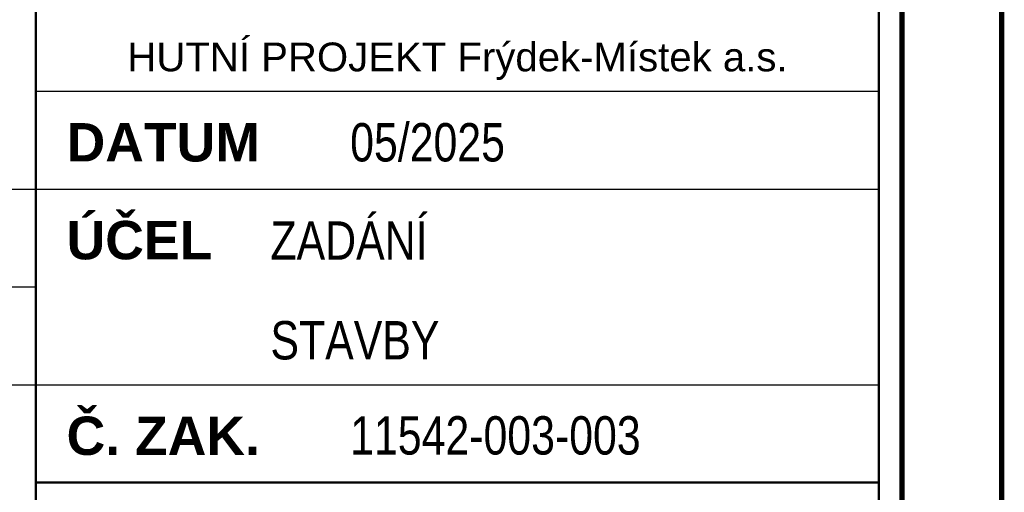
# Paper-space layout 'Layout1' of a CAD drawing. Extents: x -2 to 1380, y -36 to 422.
# Tile 52 of 79: x 1124 to 1188, y 39 to 70. Entities that reach past the tile are written whole.
import ezdxf
from ezdxf.enums import TextEntityAlignment as Align

# ---------------------------------------------------------------- set-up
doc = ezdxf.new("R2010")
doc.units = 0
doc.layers.get('DEFPOINTS').update_dxf_attribs({"color": 132, "linetype": 'CONTINUOUS'})
doc.layers.add('RAMECEK_HP', color=251, linetype='CONTINUOUS')
doc.layers.add('RAZITKO_HP', color=222, linetype='CONTINUOUS')
doc.styles.add('RAZITKO_HP_ARIAL', font='arial.ttf')
doc.styles.add('RAZITKO_HP_ARIAL_B', font='arialbd.ttf')
doc.styles.add('RAZITKO_HP_ARIAL_N', font='arial.ttf', dxfattribs={"width": 0.8})
doc.styles.add('ROMANS', font='romans.shx', dxfattribs={"width": 0.8})

# ---------------------------------------------------------------- blocks, each defined once
blk = doc.blocks.new('*U6')
at = {"layer": 'DEFPOINTS'}
blk.add_lwpolyline([(1188, 0), (978, 0), (978, 297), (1188, 297)], close=True, dxfattribs=at)
at = {"layer": 'RAMECEK_HP', "lineweight": 35, "const_width": 0.35}
for points in [[(0, 420), (0, 0), (1188, 0), (1188, 420)], [(6.5, 413.5), (6.5, 6.5), (1181.5, 6.5), (1181.5, 413.5)]]:
    blk.add_lwpolyline(points, close=True, dxfattribs=at)
at = {"layer": 'DEFPOINTS', "style": 'ROMANS', "width": 0.8}
blk.add_attdef('TISK', text='', height=10, dxfattribs=at).set_placement((1188, -33), align=Align.RIGHT)
blk = doc.blocks.new('A$C8147be3e')
at = {"layer": 'RAZITKO_HP', "lineweight": 50}
for p, q in [((-63, 84.5), (-63, 8)), ((-8, 84.5), (-8, 8)), ((-63, 39.875), (-8, 39.875))]:
    blk.add_line(p, q, dxfattribs=at)
at = {"layer": 'RAZITKO_HP', "lineweight": 25}
for p, q in [((-63, 65.375), (-8, 65.375)), ((-180, 59), (-63, 59)), ((-63, 59), (-8, 59)), ((-180, 52.625), (-63, 52.625)), ((-180, 46.25), (-63, 46.25)), ((-63, 46.25), (-8, 46.25))]:
    blk.add_line(p, q, dxfattribs=at)
at = {"layer": 'RAZITKO_HP', "lineweight": 25, "style": 'RAZITKO_HP_ARIAL'}
blk.add_text('HUTNÍ PROJEKT Frýdek-Místek a.s.', height=1.875, dxfattribs=at).set_placement((-35.5, 66.675), align=Align.CENTER)
at = {"layer": 'RAZITKO_HP', "lineweight": 35, "style": 'RAZITKO_HP_ARIAL_B'}
for s, p in [('DATUM', (-61, 60.8)), ('ÚČEL', (-61, 54.425)), ('Č. ZAK.', (-61, 41.675))]:
    blk.add_text(s, height=2.5, dxfattribs=at).set_placement(p)
at = {"layer": 'RAZITKO_HP', "style": 'RAZITKO_HP_ARIAL_N', "width": 0.8}
for s, p in [('05/2025', (-42.5, 60.8)), ('ZADÁNÍ', (-47.7, 54.4)), ('STAVBY', (-47.7, 47.9)), ('11542-003-003', (-42.5, 41.7))]:
    blk.add_text(s, height=2.5, dxfattribs=at).set_placement(p)

psp = doc.layouts.get("Layout1")

# ---------------------------------------------------------------- block references
at = {"layer": 'RAMECEK_HP'}
psp.add_blockref('*U6', (0, 0), dxfattribs=at)
at = {"layer": 'RAZITKO_HP'}
psp.add_blockref('A$C8147be3e', (1188, 0), dxfattribs=at)

doc.saveas('drawing.dxf')
